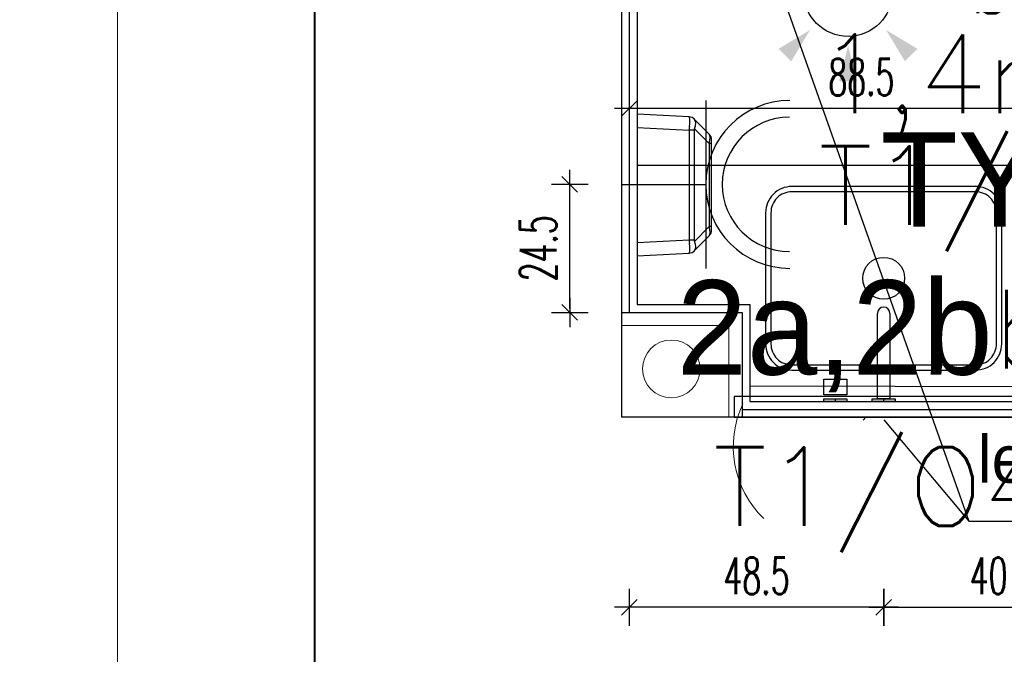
# Model space of a CAD drawing. Header units: centimetres. Extents: x -15121 to 30567, y -60641 to 0.
# Tile 212 of 256: x 10370 to 10558, y -25497 to -25376. Entities that reach past the tile are written whole.
import ezdxf
from ezdxf.enums import TextEntityAlignment as Align

# ---------------------------------------------------------------- set-up
doc = ezdxf.new("R2010")
doc.units = ezdxf.units.CM
doc.header["$LTSCALE"] = 60
doc.layers.add('A Obramowanie', color=7, linetype='Continuous', lineweight=15, plot=False)
doc.layers.add('A Ramka', color=5, linetype='Continuous', lineweight=40)
doc.layers.add('opisy', color=1, linetype='Continuous', lineweight=15)
for name, color, linetype in [('A-----SZ', 8, 'Continuous'), ('AIKA gniazdka łazienka', 7, 'Continuous'), ('AIKA lampy sanitariaty', 3, 'Continuous'), ('AIKA sanitariaty', 7, 'Continuous'), ('AIKA TYNK', 5, 'Continuous'), ('AIKA widoki wymiarowanie', 7, 'Continuous'), ('AIKA widokowe', 7, 'Continuous'), ('AIKA wymiarowanie gnaizdka rzut lobby', 7, 'Continuous'), ('AIKA ŚCIANA', 8, 'Continuous'), ('E_Gniazda wtyczkowe - Moc', 6, 'Continuous'), ('E_Gniazda wtyczkowe - Numer obwodu', 1, 'Continuous'), ('E_Gniazda wtyczkowe - Opis', 3, 'Continuous'), ('E_Gniazda wtyczkowe - Symbol', 3, 'Continuous'), ('E_Oświetlenie - czujki ruchu', 3, 'Continuous'), ('E_Oświetlenie - Numer obwodu', 1, 'Continuous'), ('E_Oświetlenie - Opis', 4, 'Continuous')]:
    doc.layers.add(name, color=color, linetype=linetype)
doc.styles.add('SIMPLEX', font='simplex', dxfattribs={"width": 0.85})
doc.styles.add('TableTextStyle', font='txt')
doc.styles.add('wymiar', font='txt.shx', dxfattribs={"width": 0.6})
doc.dimstyles.new('Dwudziestka', dxfattribs={"dimtxt": 7, "dimasz": 0.7, "dimexe": 5, "dimexo": 0, "dimgap": 2.5, "dimtad": 1, "dimtoh": 1, "dimdec": 3, "dimrnd": 0.5, "dimdsep": 46, "dimtxsty": 'wymiar', "dimblk": 'znacznik', "dimcen": 0, "dimdle": 5, "dimse1": 1, "dimse2": 1, "dimclrd": 256, "dimclre": 256, "dimclrt": 256, "dimadec": 0, "dimazin": 0, "dimtfac": 0.4, "dimtdec": 3, "dimtix": 1, "dimtofl": 0, "dimtmove": 2, "dimatfit": 3, "dimldrblk": 'znacznik', "dimfxl": 1, "dimtolj": 1, "dimarcsym": 0})

# ---------------------------------------------------------------- blocks, each defined once
blk = doc.blocks.new('SL umywalka 45')
at = {"layer": 'AIKA sanitariaty'}
for points in [[(-17.5, -17.5), (17.5, -17.5, 0.414214), (22.5, -12.5), (22.5, 12.5, 0.414214), (17.5, 17.5), (-17.5, 17.5, 0.414214), (-22.5, 12.5), (-22.5, -12.5, 0.414214)], [(-17.5, -16.5), (17.5, -16.5, 0.414214), (21.5, -12.5), (21.5, 12.5, 0.414214), (17.5, 16.5), (-17.5, 16.5, 0.414214), (-21.5, 12.5), (-21.5, -12.5, 0.414214)]]:
    blk.add_lwpolyline(points, format="xyb", close=True, dxfattribs=at)
blk.add_circle((0, 0), 4, dxfattribs=at)
blk = doc.blocks.new('E_Gniazdo Pojedyńcze 1-faz IP 44')
at = {"layer": 'E_Gniazda wtyczkowe - Symbol'}
for p, q in [((-16, 15.96), (16, 15.96)), ((0, -0.04), (0, 15.96))]:
    blk.add_line(p, q, dxfattribs=at)
for centre, radius in [((0, 31.96), 16), ((0, 31.9), 12.8)]:
    blk.add_arc(centre, radius, 180, 0, dxfattribs=at)
at = {"layer": 'E_Gniazda wtyczkowe - Moc', "style": 'SIMPLEX'}
blk.add_attdef('moc', text='', height=15, dxfattribs=at).set_placement((46.25, 24.3), align=Align.CENTER)
at = {"layer": 'E_Gniazda wtyczkowe - Numer obwodu', "style": 'SIMPLEX'}
blk.add_attdef('obwód', text='', height=15, dxfattribs=at).set_placement((-0.01, 45.53), align=Align.CENTER)
at = {"layer": 'E_Gniazda wtyczkowe - Opis', "style": 'SIMPLEX'}
blk.add_attdef('ilość', text='', height=12, dxfattribs=at).set_placement((-0.07, 27.56), align=Align.CENTER)
blk.add_attdef('h. montażu', (4.31, 3.88), '', height=10, dxfattribs=at)
blk = doc.blocks.new('Czujka ruchu 360')
at = {"layer": 'E_Oświetlenie - czujki ruchu'}
blk.add_circle((0, 0), 11.31, dxfattribs=at)
for points in [[(0, 13.68), (-2.25, 22.68), (2.25, 22.68), (-2.25, 22.68)], [(-9.67, 9.67), (-17.63, 14.45), (-14.45, 17.63), (-17.63, 14.45)], [(9.67, 9.67), (17.63, 14.45), (14.45, 17.63), (17.63, 14.45)], [(-13.68, 0), (-22.68, -2.25), (-22.68, 2.25), (-22.68, -2.25)], [(13.68, 0), (22.68, -2.25), (22.68, 2.25), (22.68, -2.25)], [(-9.67, -9.67), (-14.45, -17.63), (-17.63, -14.45), (-14.45, -17.63)], [(9.67, -9.67), (14.45, -17.63), (17.63, -14.45), (14.45, -17.63)], [(0, -13.68), (-2.25, -22.68), (2.25, -22.68), (-2.25, -22.68)]]:
    blk.add_solid(points, dxfattribs=at)
at = {"layer": 'E_Oświetlenie - Numer obwodu', "style": 'SIMPLEX'}
blk.add_attdef('OBWÓD', text='', height=15, dxfattribs=at).set_placement((0, -42.53), align=Align.CENTER)
at = {"layer": 'E_Oświetlenie - Opis', "style": 'SIMPLEX'}
for tag, p in [('SYMBOL', (-34.22, 26.89)), ('OPIS1', (26.83, -1.12))]:
    blk.add_attdef(tag, p, '', height=15, dxfattribs=at)
blk = doc.blocks.new('opis lamp')
at = {"layer": 'E_Oświetlenie - Numer obwodu', "style": 'SIMPLEX'}
blk.add_attdef('OBWÓD', text='', height=15, dxfattribs=at).set_placement((-9.46, -1.18), align=Align.CENTER)
at = {"layer": 'E_Oświetlenie - Opis', "style": 'SIMPLEX'}
blk.add_attdef('OPIS1', (55.72, 42.77), '', height=15, dxfattribs=at)
blk = doc.blocks.new('SL suszarka do rąk góra')
at = {"layer": 'AIKA widokowe'}
for p, q in [((-11, 0), (-13.5, 0)), ((-13.5, 0), (-12.98, -9.92)), ((-10.48, -9.92), (-11, 0)), ((11, 0), (-11, 0)), ((11, 0), (10.48, -9.92)), ((13.5, 0), (11, 0)), ((12.98, -9.92), (13.5, 0)), ((-12.54, -10.91), (-12.51, -10.94)), ((-12.51, -10.94), (-9.69, -13.76)), ((-7.92, -13.76), (-10.74, -10.94)), ((10.48, -9.92), (-10.48, -9.92)), ((-10.48, -10.91), (-10.48, -9.92)), ((-10.48, -10.91), (10.48, -10.91)), ((10.74, -10.94), (7.92, -13.76)), ((9.69, -13.76), (12.51, -10.94)), ((10.48, -10.91), (10.48, -9.92)), ((12.51, -10.94), (12.54, -10.91)), ((-8.63, -14.2), (-7.92, -14.2)), ((7.92, -13.76), (-7.92, -13.76)), ((-7.92, -14.2), (-7.92, -13.76)), ((-7.92, -14.2), (7.92, -14.2)), ((7.92, -14.2), (7.92, -13.76)), ((7.92, -14.2), (8.63, -14.2))]:
    blk.add_line(p, q, dxfattribs=at)
for centre, start, end in [((-11.48, -9.85), 183, 225), ((11.48, -9.85), 315, 357), ((-8.63, -12.7), 225, 270), ((8.63, -12.7), 270, 315)]:
    blk.add_arc(centre, 1.5, start, end, dxfattribs=at)
for centre, major_axis, ratio, start_param, end_param in [((-10.43, -10.9), (-2.55, 0.98), 0.026186, 0.011642, 0.272072), ((-10.5, -9.41), (-2.48, -0.48), 0.181937, 0.23532, 1.282518), ((-10.5, -9.41), (-2.07, -1.45), 0.488826, 0.0861, 1.133298), ((-10.43, -10.9), (-2.5, -0.07), 0.391695, 4.725364, 4.985794), ((-10.43, -11.96), (-0.435, 0.977), 0.924938, 5.892541, 6.15297), ((10.43, -10.9), (-2.5, 0.07), 0.391695, 4.438984, 4.699414), ((10.43, -11.96), (0.435, 0.977), 0.924938, 0.130215, 0.390645), ((10.5, -9.41), (2.07, -1.45), 0.488826, 5.149887, 6.197085), ((10.5, -9.41), (2.48, -0.48), 0.181937, 5.000667, 6.047865), ((10.43, -10.9), (2.55, 0.98), 0.026186, 6.011113, 6.271543), ((-7.21, -12.7), (-2.53, -0.97), 0.29403, 0.130209, 1.177407), ((7.21, -12.7), (2.53, -0.97), 0.29403, 5.105779, 6.152976)]:
    blk.add_ellipse(centre, major_axis=major_axis, ratio=ratio, start_param=start_param, end_param=end_param, dxfattribs=at)
blk = doc.blocks.new('znacznik')
at = {"color": 0}
for points in [[(0, -5), (0, 5)], [(-4, 0), (4, 0)]]:
    blk.add_lwpolyline(points, dxfattribs=at)
at = {"color": 1}
blk.add_lwpolyline([(-2.12, -2.12), (2.12, 2.12)], dxfattribs=at)
blk = doc.blocks.new('*D6581')
at = {"layer": 'AIKA widoki wymiarowanie', "lineweight": -2, "transparency": 16777216}
blk.add_line((10574.47, -25392.52), (10487.37, -25392.52), dxfattribs=at)
at = {"layer": 'Defpoints', "color": 0, "transparency": 16777216}
for p in [(10486.67, -25392.52), (10486.67, -25431.39), (10575.17, -25430.39)]:
    blk.add_point(p, dxfattribs=at)
at = {"layer": 'AIKA widoki wymiarowanie', "lineweight": -2, "transparency": 16777216, "xscale": 0.7, "yscale": 0.7, "zscale": 0.7, "rotation": 180}
blk.add_blockref('znacznik', (10486.67, -25392.52), dxfattribs=at)
at = {"layer": 'AIKA widoki wymiarowanie', "lineweight": -2, "transparency": 16777216, "xscale": 0.7, "yscale": 0.7, "zscale": 0.7}
blk.add_blockref('znacznik', (10575.17, -25392.52), dxfattribs=at)
at = {"layer": 'AIKA widoki wymiarowanie', "transparency": 16777216, "insert": (10530.92, -25386.52), "char_height": 7, "attachment_point": 5, "style": 'wymiar'}
blk.add_mtext('\\A1;88.5', dxfattribs=at)
blk = doc.blocks.new('*D6582')
at = {"layer": 'AIKA widoki wymiarowanie', "lineweight": -2, "transparency": 16777216}
blk.add_line((10475.31, -25430.69), (10475.31, -25407.68), dxfattribs=at)
at = {"layer": 'Defpoints', "color": 0, "transparency": 16777216}
for p in [(10475.31, -25406.98), (10485.25, -25406.98), (10486.67, -25431.39)]:
    blk.add_point(p, dxfattribs=at)
at = {"layer": 'AIKA widoki wymiarowanie', "lineweight": -2, "transparency": 16777216, "xscale": 0.7, "yscale": 0.7, "zscale": 0.7}
for p, rotation in [((10475.31, -25406.98), 90), ((10475.31, -25431.39), 270)]:
    blk.add_blockref('znacznik', p, dxfattribs=dict(at, rotation=rotation))
at = {"layer": 'AIKA widoki wymiarowanie', "transparency": 16777216, "insert": (10469.31, -25419.18), "char_height": 7, "attachment_point": 5, "rotation": 90, "style": 'wymiar'}
blk.add_mtext('\\A1;24.5', dxfattribs=at)
blk = doc.blocks.new('*D6598')
at = {"layer": 'AIKA widoki wymiarowanie', "lineweight": -2, "transparency": 16777216}
blk.add_line((10535.87, -25487.61), (10574.47, -25487.61), dxfattribs=at)
at = {"layer": 'Defpoints', "color": 0, "transparency": 16777216}
for p in [(10535.17, -25424.89), (10575.17, -25430.39), (10575.17, -25487.61)]:
    blk.add_point(p, dxfattribs=at)
at = {"layer": 'AIKA widoki wymiarowanie', "lineweight": -2, "transparency": 16777216, "xscale": 0.7, "yscale": 0.7, "zscale": 0.7, "rotation": 180}
blk.add_blockref('znacznik', (10535.17, -25487.61), dxfattribs=at)
at = {"layer": 'AIKA widoki wymiarowanie', "lineweight": -2, "transparency": 16777216, "xscale": 0.7, "yscale": 0.7, "zscale": 0.7}
blk.add_blockref('znacznik', (10575.17, -25487.61), dxfattribs=at)
at = {"layer": 'AIKA widoki wymiarowanie', "transparency": 16777216, "insert": (10555.17, -25481.61), "char_height": 7, "attachment_point": 5, "style": 'wymiar'}
blk.add_mtext('\\A1;40', dxfattribs=at)
blk = doc.blocks.new('*D6319')
at = {"layer": 'AIKA widoki wymiarowanie', "lineweight": -2, "transparency": 16777216}
blk.add_line((10534.47, -25487.61), (10487.37, -25487.61), dxfattribs=at)
at = {"layer": 'Defpoints', "color": 0, "transparency": 16777216}
for p in [(10535.17, -25424.89), (10486.67, -25431.39), (10486.67, -25487.61)]:
    blk.add_point(p, dxfattribs=at)
at = {"layer": 'AIKA widoki wymiarowanie', "lineweight": -2, "transparency": 16777216, "xscale": 0.7, "yscale": 0.7, "zscale": 0.7, "rotation": 180}
blk.add_blockref('znacznik', (10486.67, -25487.61), dxfattribs=at)
at = {"layer": 'AIKA widoki wymiarowanie', "lineweight": -2, "transparency": 16777216, "xscale": 0.7, "yscale": 0.7, "zscale": 0.7}
blk.add_blockref('znacznik', (10535.17, -25487.61), dxfattribs=at)
at = {"layer": 'AIKA widoki wymiarowanie', "transparency": 16777216, "insert": (10510.92, -25481.61), "char_height": 7, "attachment_point": 5, "style": 'wymiar'}
blk.add_mtext('\\A1;48.5', dxfattribs=at)

msp = doc.modelspace()

# ---------------------------------------------------------------- linework, layer by layer
at = {"layer": 'A Obramowanie', "transparency": 33554610}
for points in [[(10389.0664, -25975.0194), (8155.9272, -25975.0194), (8155.9272, -24408.9094), (10389.0664, -24408.9094)], [(12622.2057, -25975.0194), (10389.0664, -25975.0194), (10389.0664, -24408.9094), (12622.2057, -24408.9094)]]:
    msp.add_lwpolyline(points, close=True, dxfattribs=at)
at = {"layer": 'A Ramka', "transparency": 33554610}
msp.add_lwpolyline([(12584.6108, -24449.4644), (10426.6614, -24449.4644), (10426.6614, -25934.4644), (12584.6108, -25934.4644)], close=True, dxfattribs=at)
at = {"layer": 'A-----SZ'}
msp.add_line((10531.7854, -25451.3866), (10531.2293, -25451.9428), dxfattribs=at)
at = {"layer": 'AIKA lampy sanitariaty', "color": 4}
msp.add_line((10491.5739, -25302.2866), (10551.4174, -25471.1857), dxfattribs=at)
at = {"layer": 'AIKA lampy sanitariaty'}
msp.add_lwpolyline([(10509.6672, -25445.3866), (10731.3304, -25445.8966), (10731.3304, -25445.8966)], dxfattribs=at)
msp.add_lwpolyline([(10506.6672, -25451.3866), (10563.6672, -25451.3866), (10563.6672, -25447.3866), (10506.6672, -25447.3866)], close=True, dxfattribs=at)
at = {"layer": 'AIKA lampy sanitariaty', "color": 4}
msp.add_lwpolyline([(10535.1672, -25451.8966), (10551.4174, -25471.1857), (10747.0783, -25471.1857)], dxfattribs=at)
at = {"layer": 'AIKA sanitariaty'}
for p, q in [((10533.9672, -25447.8766), (10533.9672, -25431.5866)), ((10536.3672, -25431.5866), (10536.3672, -25447.8766)), ((10523.7672, -25447.0933), (10523.7672, -25444.1202)), ((10523.7672, -25444.1202), (10528.1672, -25444.1202)), ((10528.1672, -25444.1202), (10528.1672, -25447.0933)), ((10528.1672, -25447.0933), (10523.7672, -25447.0933)), ((10523.7672, -25448.3866), (10523.7672, -25447.8766)), ((10523.7672, -25447.8766), (10528.1672, -25447.8766)), ((10528.1672, -25448.3866), (10523.7672, -25448.3866)), ((10525.9672, -25448.3866), (10525.9672, -25447.8766)), ((10528.1672, -25447.8766), (10528.1672, -25448.3866)), ((10532.9672, -25448.3866), (10532.9672, -25447.8766)), ((10532.9672, -25447.8766), (10537.3672, -25447.8766)), ((10537.3672, -25448.3866), (10532.9672, -25448.3866)), ((10536.3672, -25447.8766), (10533.9672, -25447.8766)), ((10535.1672, -25448.3866), (10535.1672, -25447.8766)), ((10537.3672, -25447.8766), (10537.3672, -25448.3866))]:
    msp.add_line(p, q, dxfattribs=at)
msp.add_arc((10535.1672, -25431.5866), 1.2, 0, 180, dxfattribs=at)
at = {"layer": 'AIKA TYNK'}
for p, q in [((10486.6672, -25269.8866), (10486.6672, -25431.3866)), ((10486.6672, -25431.3866), (10508.1672, -25431.3866)), ((10508.1672, -25431.3866), (10508.1672, -25449.8866)), ((10508.1672, -25449.8866), (10732.8304, -25449.8866))]:
    msp.add_line(p, q, dxfattribs=at)
at = {"layer": 'AIKA widokowe'}
for p, q in [((10488.1672, -25271.3866), (10488.1672, -25429.8866)), ((10488.1672, -25429.8866), (10509.6672, -25429.8866)), ((10509.6672, -25429.8866), (10509.6672, -25448.3866)), ((10509.6672, -25448.3866), (10731.3304, -25448.3866))]:
    msp.add_line(p, q, dxfattribs=at)
at = {"layer": 'AIKA widokowe', "color": 8}
msp.add_line((10731.3304, -25403.3866), (10488.1672, -25403.3866), dxfattribs=at)
at = {"layer": 'AIKA wymiarowanie gnaizdka rzut lobby', "color": 8}
msp.add_lwpolyline([(10550.6671, -25268.3866), (10485.1672, -25268.3866), (10485.1672, -25431.3866), (10508.1672, -25431.3866), (10508.1672, -25451.3866), (10734.3304, -25451.3866), (10734.3304, -25379.3866)], dxfattribs=at)
at = {"layer": 'AIKA ŚCIANA'}
for p in [(10485.1672, -25268.3866), (10734.3304, -25451.3866)]:
    msp.add_line(p, (10485.1672, -25451.3866), dxfattribs=at)
at = {"layer": 'opisy'}
for p, q in [((10485.1672, -25431.3866), (10508.1672, -25431.3866)), ((10508.1672, -25431.3866), (10508.1672, -25451.3866)), ((10557.1672, -25451.3866), (10513.1672, -25451.3866))]:
    msp.add_line(p, q, dxfattribs=at)
at = {"layer": 'opisy', "color": 8}
for p, q in [((10485.1672, -25433.8866), (10505.6672, -25433.8866)), ((10505.6672, -25433.8866), (10505.6672, -25451.3866))]:
    msp.add_line(p, q, dxfattribs=at)
at = {"layer": 'opisy'}
msp.add_circle((10494.6931, -25442.1568), 5.5, dxfattribs=at)
msp.add_arc((10525.5803, -25456.9639), 19.0919, 154.683832, 225.909162, dxfattribs=at)

# ---------------------------------------------------------------- block references
at = {"layer": 'AIKA gniazdka łazienka'}
ref = msp.add_blockref('E_Gniazdo Pojedyńcze 1-faz IP 44', (10485.2959, -25406.983), dxfattribs=dict(at, rotation=270.0000000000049))
ref.add_attrib('h. montażu', '1,4m', (10522.6268, -25393.3896), dxfattribs={"layer": 'E_Gniazda wtyczkowe - Opis', "height": 15, "style": 'SIMPLEX'})
ref.add_attrib('obwód', 'T1/G6', (10522.7408, -25414.7109), dxfattribs={"layer": 'E_Gniazda wtyczkowe - Numer obwodu', "height": 15, "style": 'SIMPLEX'})
at = {"layer": 'AIKA lampy sanitariaty'}
ref = msp.add_blockref('Czujka ruchu 360', (10528.3806, -25370.2928, 105.6527), dxfattribs=dict(at, xscale=0.75, yscale=0.75, zscale=0.75))
ref.add_attrib('OPIS1', 'b', (10551.167, -25374.3583, 105.6527), dxfattribs={"layer": 'E_Oświetlenie - Opis', "height": 11.25, "style": 'SIMPLEX'})
ref = msp.add_blockref('opis lamp', (10512.6089, -25444.1119, 1), dxfattribs=at)
ref.add_attrib('OBWÓD', 'T1/O4', dxfattribs={"layer": 'E_Oświetlenie - Numer obwodu', "height": 15, "style": 'SIMPLEX'}).set_placement((10534.7651, -25472.0799, 1), align=Align.CENTER)
ref.add_attrib('OPIS1', 'b', (10555.9972, -25442.0589, 1), dxfattribs={"layer": 'E_Oświetlenie - Opis', "height": 15, "style": 'SIMPLEX'})
at = {"layer": 'AIKA widokowe', "color": 6, "rotation": 90}
msp.add_blockref('SL suszarka do rąk góra', (10488.1672, -25407.1013), dxfattribs=at)
at = {"layer": 'AIKA widokowe', "color": 8}
msp.add_blockref('SL umywalka 45', (10535.1672, -25424.8866), dxfattribs=at)

# ---------------------------------------------------------------- texts
at = {"layer": 'AIKA lampy sanitariaty', "style": 'TableTextStyle'}
for s, p in [('TYP3', (10534.592, -25415.0235)), ('2a,2b', (10495.7235, -25443.2476))]:
    msp.add_text(s, height=18, dxfattribs=at).set_placement(p)
at = {"layer": 'AIKA lampy sanitariaty', "color": 4, "insert": (10553.0856, -25454.8404, 1), "char_height": 9, "width": 288.282567, "attachment_point": 1, "style": 'TableTextStyle'}
msp.add_mtext('led 2a h=150 cm, 2b h2=50 cm', dxfattribs=at)

# ---------------------------------------------------------------- dimensions: what is measured, and where the dimension line sits
at = {"layer": 'AIKA widoki wymiarowanie'}
for base, p1, p2, picture, middle in [((10486.6672, -25392.5229), (10575.1672, -25430.3852), (10486.6672, -25431.3866), '*D6581', (10530.9172, -25386.5229)), ((10486.6672, -25487.6125), (10535.1672, -25424.8866), (10486.6672, -25431.3866), '*D6319', (10510.9172, -25481.6125)), ((10575.1672, -25487.6125), (10535.1672, -25424.8866), (10575.1672, -25430.3852), '*D6598', (10555.1672, -25481.6125))]:
    dim = msp.add_linear_dim(base=base, p1=p1, p2=p2, dimstyle='Dwudziestka', dxfattribs=at)
    dim.commit()
    dim.dimension.update_dxf_attribs({"geometry": picture, "text_midpoint": middle})
dim = msp.add_linear_dim(base=(10475.3051, -25406.983), p1=(10486.6672, -25431.3866), p2=(10485.2549, -25406.983), angle=90, dimstyle='Dwudziestka', dxfattribs=at)
dim.commit()
dim.dimension.update_dxf_attribs({"geometry": '*D6582', "text_midpoint": (10469.3051, -25419.1848)})

doc.saveas('drawing.dxf')
